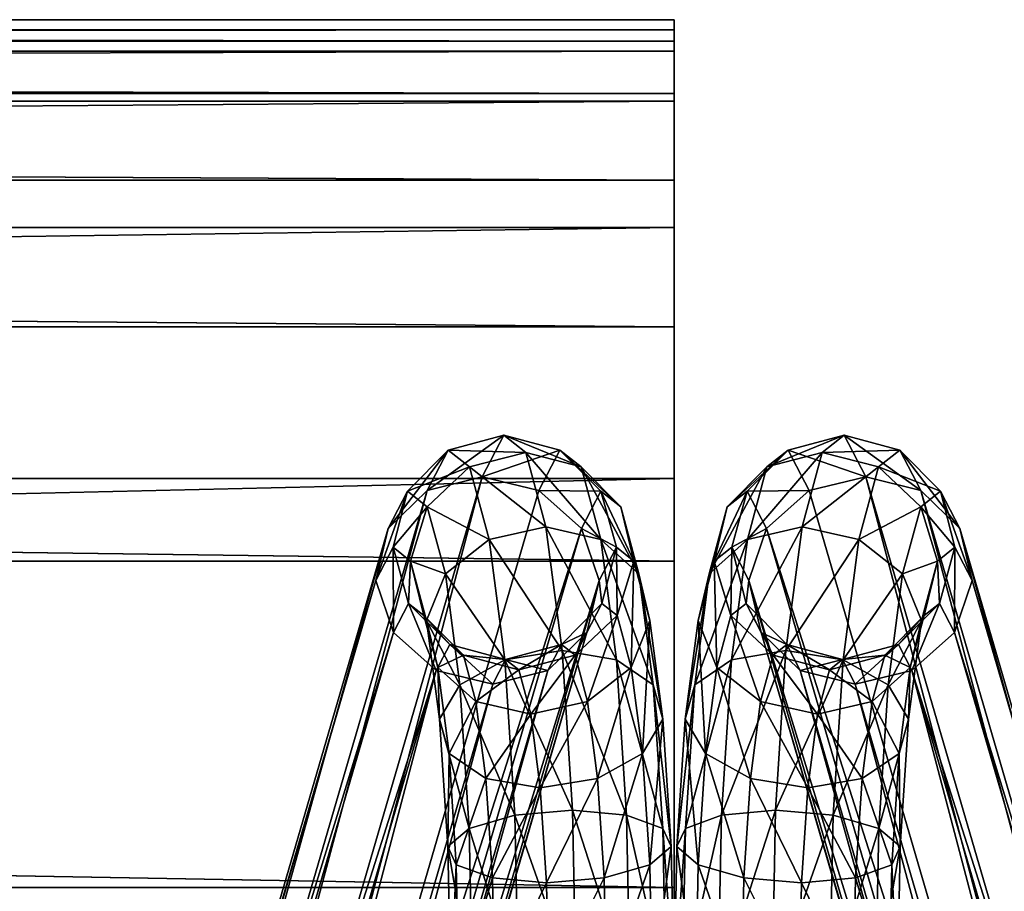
# Model space of a CAD drawing. Header units: inches. Extents: x -51.7 to 3.5, y -12.5 to 12.3.
# Tile 70 of 71: x -1.5 to 0.7, y 10.4 to 12.3. Entities that reach past the tile are written whole.
import ezdxf

# ---------------------------------------------------------------- set-up
doc = ezdxf.new("R2010")
doc.units = ezdxf.units.IN
doc.header["$MEASUREMENT"] = 0
doc.layers.add('AFUCH-3-BSPT', color=4, linetype='Continuous')
doc.layers.add('AFUCH-3-STUP', color=5, linetype='Continuous')

msp = doc.modelspace()

# ---------------------------------------------------------------- meshes
at = {"layer": 'AFUCH-3-BSPT'}
mesh = msp.add_polyface(dxfattribs=at)
corners = [(-0.6245, 11.1729, 1.6332), (-0.5902, 11.0481, 1.6288), (-0.6234, 10.9838, 1.8996), (-0.6625, 11.0991, 1.9434), (-0.5922, 11.2976, 1.6456), (-0.6352, 11.2145, 1.9953), (-0.5022, 11.3889, 1.663), (-0.5486, 11.2989, 2.0414), (-0.3784, 11.4223, 1.6804), (-0.4261, 11.3298, 2.0694), (-0.254, 11.3889, 1.6934), (-0.3005, 11.2989, 2.0719), (-0.1625, 11.2976, 1.6984), (-0.2054, 11.2145, 2.048), (-0.1282, 11.1729, 1.6941), (-0.1663, 11.0991, 2.0043), (-0.1604, 11.0481, 1.6816), (-0.1936, 10.9838, 1.9524), (-0.2505, 10.9568, 1.6643), (-0.0892, 11.1421, 1.3768), (-0.1264, 11.0213, 1.4046), (-0.0952, 10.906, 1.151), (-0.2201, 10.9328, 1.4168), (-0.0536, 11.01, 1.0863), (-0.1186, 11.2629, 1.3409), (-0.0784, 11.114, 1.0134), (-0.163, 11.1902, 0.9519), (-0.0461, 10.867, 0.751), (-0.1281, 10.9227, 0.6678), (-0.2065, 11.3513, 1.3064), (-0.2848, 11.2181, 0.9183), (-0.2489, 10.9432, 0.6262), (-0.3295, 11.3837, 1.2826), (-0.4111, 11.1902, 0.9215), (-0.3762, 10.9227, 0.6374), (-0.4547, 11.3513, 1.2759), (-0.5081, 11.114, 0.9607), (-0.5483, 11.2629, 1.2881), (-0.4759, 10.867, 0.6982), (-0.5498, 11.01, 1.0254), (-0.5855, 11.1421, 1.3159), (-0.5562, 11.0213, 1.3519), (-0.525, 10.906, 1.0982), (-0.4986, 10.9568, 1.6338)]
mesh.append_faces([[corners[k] for k in face] for face in [(30, 28, 31), (32, 26, 30), (8, 29, 32), (33, 31, 34), (35, 30, 33), (6, 32, 35)]], dxfattribs={"vtx0": -1})
mesh.append_faces([[corners[k] for k in face] for face in [(14, 20, 19), (16, 22, 20), (19, 21, 23), (24, 23, 25), (12, 19, 24), (26, 27, 28), (29, 25, 26), (10, 24, 29), (37, 33, 36), (4, 35, 37), (40, 36, 39), (0, 37, 40), (41, 39, 42), (1, 40, 41)]], dxfattribs={"vtx0": -1, "vtx1": -1})
mesh.append_faces([[corners[k] for k in face] for face in [(0, 1, 2), (4, 0, 3), (6, 4, 5), (12, 10, 11), (14, 12, 13), (16, 14, 15), (18, 16, 17), (19, 20, 21), (12, 14, 19), (14, 16, 20), (16, 18, 22), (43, 1, 41)]], dxfattribs={"vtx0": -1, "vtx2": -1})
mesh.append_faces([[corners[k] for k in face] for face in [(26, 28, 30), (29, 26, 32), (10, 29, 8), (30, 31, 33), (32, 30, 35), (8, 32, 6)]], dxfattribs={"vtx1": -1})
mesh.append_faces([[corners[k] for k in face] for face in [(3, 0, 2), (5, 4, 3), (7, 6, 5), (9, 8, 7), (11, 10, 9), (13, 12, 11), (15, 14, 13), (17, 16, 15), (19, 23, 24), (25, 27, 26), (24, 25, 29), (12, 24, 10), (33, 34, 36), (35, 33, 37), (6, 35, 4), (36, 38, 39), (37, 36, 40), (4, 37, 0), (40, 39, 41), (0, 40, 1)]], dxfattribs={"vtx1": -1, "vtx2": -1})
mesh.append_faces([[corners[k] for k in face] for face in [(8, 6, 7), (10, 8, 9)]], dxfattribs={"vtx2": -1})
mesh = msp.add_polyface(dxfattribs=at)
corners = [(0.6232, 10.9838, 1.8996), (0.5281, 10.8993, 1.8758), (0.59, 11.0481, 1.6288), (0.6242, 11.1729, 1.6332), (0.6623, 11.0991, 1.9434), (0.592, 11.2976, 1.6456), (0.635, 11.2145, 1.9953), (0.502, 11.3889, 1.663), (0.5484, 11.2989, 2.0414), (0.3782, 11.4223, 1.6804), (0.4259, 11.3298, 2.0694), (0.2538, 11.3889, 1.6934), (0.3003, 11.2989, 2.0719), (0.1622, 11.2976, 1.6984), (0.2052, 11.2145, 2.048), (0.128, 11.1729, 1.6941), (0.1661, 11.0991, 2.0043), (0.1602, 11.0481, 1.6816), (0.1934, 10.9838, 1.9524), (0.2503, 10.9568, 1.6643), (0.089, 11.1421, 1.3768), (0.095, 10.906, 1.151), (0.1262, 11.0213, 1.4046), (0.2199, 10.9328, 1.4168), (0.0533, 11.01, 1.0863), (0.1183, 11.2629, 1.3409), (0.0781, 11.114, 1.0134), (0.1628, 11.1902, 0.9519), (0.1279, 10.9227, 0.6678), (0.0459, 10.867, 0.751), (0.2063, 11.3513, 1.3064), (0.2846, 11.2181, 0.9183), (0.2487, 10.9432, 0.6262), (0.3293, 11.3837, 1.2826), (0.4109, 11.1902, 0.9215), (0.376, 10.9227, 0.6374), (0.4544, 11.3513, 1.2759), (0.5079, 11.114, 0.9607), (0.5481, 11.2629, 1.2881), (0.5496, 11.01, 1.0254), (0.4757, 10.867, 0.6982), (0.5853, 11.1421, 1.3159), (0.556, 11.0213, 1.3519), (0.5248, 10.906, 1.0982), (0.4984, 10.9568, 1.6338)]
mesh.append_faces([[corners[k] for k in face] for face in [(9, 8, 7), (11, 10, 9)]], dxfattribs={"vtx0": -1})
mesh.append_faces([[corners[k] for k in face] for face in [(0, 1, 2), (4, 0, 3), (6, 4, 5), (8, 6, 7), (10, 8, 9), (12, 10, 11), (14, 12, 13), (16, 14, 15), (18, 16, 17), (20, 25, 24), (26, 27, 29), (25, 30, 26), (13, 11, 25), (34, 37, 35), (36, 38, 34), (7, 5, 36), (37, 39, 40), (38, 41, 37), (5, 3, 38), (41, 42, 39), (3, 2, 41)]], dxfattribs={"vtx0": -1, "vtx1": -1})
mesh.append_faces([[corners[k] for k in face] for face in [(3, 0, 2), (5, 4, 3), (7, 6, 5), (13, 12, 11), (15, 14, 13), (17, 16, 15), (19, 18, 17), (20, 21, 22), (13, 20, 15), (15, 22, 17), (17, 23, 19), (44, 42, 2)]], dxfattribs={"vtx0": -1, "vtx2": -1})
mesh.append_faces([[corners[k] for k in face] for face in [(27, 31, 28), (30, 33, 27), (11, 9, 30), (31, 34, 32), (33, 36, 31), (9, 7, 33)]], dxfattribs={"vtx1": -1})
mesh.append_faces([[corners[k] for k in face] for face in [(15, 20, 22), (17, 22, 23), (20, 24, 21), (25, 26, 24), (13, 25, 20), (27, 28, 29), (30, 27, 26), (11, 30, 25), (38, 37, 34), (5, 38, 36), (41, 39, 37), (3, 41, 38), (42, 43, 39), (2, 42, 41)]], dxfattribs={"vtx1": -1, "vtx2": -1})
mesh.append_faces([[corners[k] for k in face] for face in [(31, 32, 28), (33, 31, 27), (9, 33, 30), (34, 35, 32), (36, 34, 31), (7, 36, 33)]], dxfattribs={"vtx2": -1})
mesh = msp.add_polyface(dxfattribs=at)
corners = [(-3.4591, 7.5095, 13.1436), (-3.4591, 7.5095, 13.0186), (-3.504, 7.2835, 13.0186), (-3.3311, 7.701, 13.1436), (-3.3311, 7.701, 13.0186), (-3.1395, 7.8291, 13.1436), (-3.1395, 7.8291, 13.0186), (-2.9135, 7.874, 13.1436), (-2.9135, 7.874, 13.0186), (2.9133, 7.874, 13.1436), (3.1393, 7.8291, 13.0186), (-0.0001, 10.1909, 0.651), (-0.0065, 10.5077, 0.703), (-0.0486, 10.1909, 0.771), (-0.0253, 10.5479, 0.5814), (-0.0181, 10.1909, 0.5228), (-0.1056, 10.5774, 0.4843), (-0.0978, 10.1909, 0.4209), (-0.2258, 10.5882, 0.4376), (-0.2178, 10.1909, 0.3724), (-0.3459, 10.1909, 0.3904), (-0.3537, 10.5774, 0.4538), (-0.4551, 10.5479, 0.5287), (-0.4479, 10.1909, 0.4701), (-0.5028, 10.5077, 0.642), (-0.4964, 10.1909, 0.59), (-0.4839, 10.4674, 0.7636), (-0.4784, 10.1909, 0.7182), (-0.4037, 10.438, 0.8607), (-0.3987, 10.1909, 0.8202), (-0.2835, 10.4272, 0.9074), (-0.2787, 10.1909, 0.8686), (-0.1555, 10.438, 0.8912), (-0.1506, 10.1909, 0.8506), (-0.0542, 10.4674, 0.8164), (-0.4027, 10.8684, 1.8782), (-1.7705, 6.182, 13.0186), (-0.5283, 10.8993, 1.8758), (-1.6446, 6.2247, 13.0186), (-0.2802, 10.8993, 1.9063), (-1.5524, 6.3285, 13.0186), (-0.1936, 10.9838, 1.9524), (-1.5187, 6.4657, 13.0186), (-0.1663, 11.0991, 2.0043), (-1.5524, 6.5994, 13.0186), (-0.2054, 11.2145, 2.048), (-1.6446, 6.6939, 13.0186), (-0.3005, 11.2989, 2.0719), (-0.4261, 11.3298, 2.0694), (-1.7705, 6.7238, 13.0186), (-0.5486, 11.2989, 2.0414), (-1.8965, 6.6811, 13.0186), (-0.6352, 11.2145, 1.9953), (-1.9887, 6.5772, 13.0186), (-0.6625, 11.0991, 1.9434), (-2.0224, 6.4401, 13.0186), (-0.6234, 10.9838, 1.8996), (-1.9887, 6.3063, 13.0186), (-1.8965, 6.2119, 13.0186)]
mesh.append_faces([[corners[k] for k in face] for face in [(4, 8, 10)]], dxfattribs={"vtx0": -1, "vtx1": -1, "vtx2": -1})
mesh.append_faces([[corners[k] for k in face] for face in [(14, 12, 11), (16, 14, 15), (22, 21, 20), (24, 22, 23), (26, 24, 25), (28, 26, 27), (34, 32, 33), (12, 34, 13), (48, 46, 47), (50, 49, 48), (52, 51, 50), (54, 53, 52), (56, 55, 54), (37, 57, 56)]], dxfattribs={"vtx0": -1, "vtx2": -1})
mesh.append_faces([[corners[k] for k in face] for face in [(49, 46, 48), (51, 49, 50), (53, 51, 52), (55, 53, 54), (57, 55, 56), (58, 57, 37)]], dxfattribs={"vtx1": -1})
mesh.append_faces([[corners[k] for k in face] for face in [(11, 12, 13), (15, 14, 11), (17, 16, 15), (19, 18, 17), (20, 21, 19), (23, 22, 20), (25, 24, 23), (27, 26, 25), (29, 28, 27), (31, 30, 29), (33, 32, 31), (13, 34, 33), (35, 36, 37), (39, 38, 35), (41, 40, 39), (43, 42, 41), (45, 44, 43), (47, 46, 45)]], dxfattribs={"vtx1": -1, "vtx2": -1})
mesh.append_faces([[corners[k] for k in face] for face in [(0, 1, 2), (0, 3, 4), (4, 1, 0), (3, 5, 6), (6, 4, 3), (7, 8, 6), (6, 5, 7), (8, 7, 9), (4, 6, 8), (2, 1, 4), (5, 3, 0), (9, 7, 5), (18, 16, 17), (30, 28, 29), (32, 30, 31), (38, 36, 35), (40, 38, 39), (42, 40, 41), (44, 42, 43), (46, 44, 45), (36, 58, 37)]], dxfattribs={"vtx2": -1})
mesh = msp.add_polyface(dxfattribs=at)
corners = [(-0.0001, 10.1909, 0.651), (0.0484, 10.1909, 0.771), (0.0063, 10.5077, 0.703), (0.0251, 10.5479, 0.5814), (0.0179, 10.1909, 0.5228), (0.1054, 10.5774, 0.4843), (0.0976, 10.1909, 0.4209), (0.2256, 10.5882, 0.4376), (0.2176, 10.1909, 0.3724), (0.3535, 10.5774, 0.4538), (0.3457, 10.1909, 0.3904), (0.4549, 10.5479, 0.5287), (0.4477, 10.1909, 0.4701), (0.5026, 10.5077, 0.642), (0.4962, 10.1909, 0.59), (0.4837, 10.4674, 0.7636), (0.4782, 10.1909, 0.7182), (0.4035, 10.438, 0.8607), (0.3985, 10.1909, 0.8202), (0.2833, 10.4272, 0.9074), (0.2785, 10.1909, 0.8686), (0.1553, 10.438, 0.8912), (0.1503, 10.1909, 0.8506), (0.0539, 10.4674, 0.8164), (0.4025, 10.8684, 1.8782), (0.5281, 10.8993, 1.8758), (1.7703, 6.182, 13.0186), (1.6444, 6.2247, 13.0186), (0.28, 10.8993, 1.9063), (1.5522, 6.3285, 13.0186), (0.1934, 10.9838, 1.9524), (1.5184, 6.4657, 13.0186), (0.1661, 11.0991, 2.0043), (1.5522, 6.5994, 13.0186), (0.2052, 11.2145, 2.048), (1.6444, 6.6939, 13.0186), (0.3003, 11.2989, 2.0719), (0.4259, 11.3298, 2.0694), (1.7703, 6.7238, 13.0186), (0.5484, 11.2989, 2.0414), (1.8963, 6.6811, 13.0186), (0.635, 11.2145, 1.9953), (1.9885, 6.5772, 13.0186), (0.6623, 11.0991, 1.9434), (2.0222, 6.4401, 13.0186), (0.6232, 10.9838, 1.8996), (1.9885, 6.3063, 13.0186), (1.8963, 6.2119, 13.0186), (2.9133, 7.874, 13.1436), (2.9133, 7.874, 13.0186), (-2.9135, 7.874, 13.0186), (3.1393, 7.8291, 13.1436), (3.1393, 7.8291, 13.0186), (3.3309, 7.701, 13.1436), (3.3309, 7.701, 13.0186), (3.4589, 7.5095, 13.1436), (3.4589, 7.5095, 13.0186), (3.5038, 7.2835, 13.1436), (-3.1395, 7.8291, 13.1436)]
mesh.append_faces([[corners[k] for k in face] for face in [(7, 6, 5), (9, 8, 7), (19, 18, 17), (21, 20, 19), (27, 24, 26), (29, 28, 27), (31, 30, 29), (33, 32, 31), (35, 34, 33), (26, 25, 47)]], dxfattribs={"vtx0": -1})
mesh.append_faces([[corners[k] for k in face] for face in [(0, 1, 2), (4, 0, 3), (6, 4, 5), (8, 6, 7), (10, 8, 9), (12, 10, 11), (14, 12, 13), (16, 14, 15), (18, 16, 17), (20, 18, 19), (22, 20, 21), (1, 22, 23), (24, 25, 26), (28, 24, 27), (30, 28, 29), (32, 30, 31), (34, 32, 33), (36, 34, 35)]], dxfattribs={"vtx0": -1, "vtx1": -1})
mesh.append_faces([[corners[k] for k in face] for face in [(53, 48, 58)]], dxfattribs={"vtx0": -1, "vtx1": -1, "vtx2": -1})
mesh.append_faces([[corners[k] for k in face] for face in [(3, 0, 2), (5, 4, 3), (11, 10, 9), (13, 12, 11), (15, 14, 13), (17, 16, 15), (23, 22, 21), (2, 1, 23), (37, 36, 35), (39, 37, 38), (41, 39, 40), (43, 41, 42), (45, 43, 44), (25, 45, 46)]], dxfattribs={"vtx0": -1, "vtx2": -1})
mesh.append_faces([[corners[k] for k in face] for face in [(38, 37, 35), (40, 39, 38), (42, 41, 40), (44, 43, 42), (46, 45, 44), (47, 25, 46)]], dxfattribs={"vtx1": -1})
mesh.append_faces([[corners[k] for k in face] for face in [(48, 49, 50), (51, 52, 49), (49, 48, 51), (51, 53, 54), (54, 52, 51), (53, 55, 56), (56, 54, 53), (56, 55, 57), (52, 54, 56), (50, 49, 52), (53, 51, 48), (57, 55, 53)]], dxfattribs={"vtx2": -1})
mesh = msp.add_polyface(dxfattribs=at)
corners = [(-0.3537, 10.5774, 0.4538), (-0.2258, 10.5882, 0.4376), (-0.2178, 10.1909, 0.3724), (-0.4027, 10.8684, 1.8782), (-0.3743, 10.9234, 1.6468), (-0.2802, 10.8993, 1.9063), (-0.4986, 10.9568, 1.6338), (-0.5283, 10.8993, 1.8758), (-0.5902, 11.0481, 1.6288), (-0.6234, 10.9838, 1.8996), (-0.2505, 10.9568, 1.6643), (-0.1936, 10.9838, 1.9524), (-0.1699, 10.6588, 1.0085), (-0.2973, 10.6384, 1.0197), (-0.2835, 10.4272, 0.9074), (-0.1923, 10.8298, 1.1902), (-0.0952, 10.906, 1.151), (-0.1264, 11.0213, 1.4046), (-0.3186, 10.802, 1.1934), (-0.2201, 10.9328, 1.4168), (-0.4037, 10.438, 0.8607), (-0.4181, 10.6588, 0.9781), (-0.4404, 10.8298, 1.1597), (-0.3452, 10.9005, 1.4101), (-0.4682, 10.9328, 1.3864), (-0.1555, 10.438, 0.8912), (-0.0703, 10.7146, 0.9477), (-0.0542, 10.4674, 0.8164), (-0.025, 10.7908, 0.8534), (-0.0065, 10.5077, 0.703), (-0.0536, 11.01, 1.0863), (-0.0461, 10.867, 0.751), (-0.0253, 10.5479, 0.5814), (-0.0784, 11.114, 1.0134), (-0.1281, 10.9227, 0.6678), (-0.1056, 10.5774, 0.4843), (-0.2489, 10.9432, 0.6262), (-0.3762, 10.9227, 0.6374), (-0.4759, 10.867, 0.6982), (-0.4551, 10.5479, 0.5287), (-0.5081, 11.114, 0.9607), (-0.5212, 10.7908, 0.7925), (-0.5028, 10.5077, 0.642), (-0.5498, 11.01, 1.0254), (-0.4839, 10.4674, 0.7636), (-0.5001, 10.7146, 0.8949), (-0.525, 10.906, 1.0982), (-0.5562, 11.0213, 1.3519)]
mesh.append_faces([[corners[k] for k in face] for face in [(15, 13, 12), (19, 18, 15), (13, 20, 14), (18, 21, 13), (23, 22, 18), (4, 24, 23), (10, 23, 19), (12, 14, 25), (36, 35, 1), (37, 1, 0)]], dxfattribs={"vtx0": -1})
mesh.append_faces([[corners[k] for k in face] for face in [(17, 15, 16), (26, 25, 27), (16, 12, 26), (28, 27, 29), (30, 26, 28), (31, 29, 32), (33, 28, 31), (34, 32, 35), (38, 0, 39), (40, 37, 38), (41, 39, 42), (43, 38, 41), (45, 42, 44), (46, 41, 45), (44, 21, 45)]], dxfattribs={"vtx0": -1, "vtx1": -1})
mesh.append_faces([[corners[k] for k in face] for face in [(8, 6, 7), (16, 15, 12), (17, 19, 15), (44, 20, 21), (45, 21, 22), (46, 22, 24)]], dxfattribs={"vtx0": -1, "vtx2": -1})
mesh.append_faces([[corners[k] for k in face] for face in [(21, 20, 13), (22, 21, 18), (24, 22, 23), (6, 24, 4), (34, 35, 36), (36, 1, 37)]], dxfattribs={"vtx1": -1})
mesh.append_faces([[corners[k] for k in face] for face in [(3, 4, 5), (7, 6, 3), (9, 8, 7), (5, 10, 11), (12, 25, 26), (26, 27, 28), (16, 26, 30), (30, 28, 33), (31, 32, 34), (37, 0, 38), (38, 39, 41), (41, 42, 45), (43, 41, 46), (24, 6, 47), (46, 45, 22), (47, 46, 24)]], dxfattribs={"vtx1": -1, "vtx2": -1})
mesh.append_faces([[corners[k] for k in face] for face in [(0, 1, 2), (6, 4, 3), (4, 10, 5), (12, 13, 14), (15, 18, 13), (19, 23, 18), (10, 4, 23)]], dxfattribs={"vtx2": -1})
mesh = msp.add_polyface(dxfattribs=at)
corners = [(0.4025, 10.8684, 1.8782), (0.28, 10.8993, 1.9063), (0.374, 10.9234, 1.6468), (0.4984, 10.9568, 1.6338), (0.5281, 10.8993, 1.8758), (0.59, 11.0481, 1.6288), (0.1934, 10.9838, 1.9524), (0.2503, 10.9568, 1.6643), (0.1697, 10.6588, 1.0085), (0.2833, 10.4272, 0.9074), (0.297, 10.6384, 1.0197), (0.192, 10.8298, 1.1902), (0.095, 10.906, 1.151), (0.1262, 11.0213, 1.4046), (0.3184, 10.802, 1.1934), (0.2199, 10.9328, 1.4168), (0.4035, 10.438, 0.8607), (0.4179, 10.6588, 0.9781), (0.4402, 10.8298, 1.1597), (0.345, 10.9005, 1.4101), (0.468, 10.9328, 1.3864), (0.1553, 10.438, 0.8912), (0.0701, 10.7146, 0.9477), (0.0539, 10.4674, 0.8164), (0.0248, 10.7908, 0.8534), (0.0063, 10.5077, 0.703), (0.0533, 11.01, 1.0863), (0.0459, 10.867, 0.751), (0.0251, 10.5479, 0.5814), (0.0781, 11.114, 1.0134), (0.1279, 10.9227, 0.6678), (0.1054, 10.5774, 0.4843), (0.2487, 10.9432, 0.6262), (0.2256, 10.5882, 0.4376), (0.376, 10.9227, 0.6374), (0.3535, 10.5774, 0.4538), (0.4757, 10.867, 0.6982), (0.4549, 10.5479, 0.5287), (0.5079, 11.114, 0.9607), (0.521, 10.7908, 0.7925), (0.5026, 10.5077, 0.642), (0.5496, 11.01, 1.0254), (0.4837, 10.4674, 0.7636), (0.4999, 10.7146, 0.8949), (0.5248, 10.906, 1.0982), (0.556, 11.0213, 1.3519), (-0.025, 10.7908, 0.8534), (-0.0065, 10.5077, 0.703), (-0.0461, 10.867, 0.751)]
mesh.append_faces([[corners[k] for k in face] for face in [(3, 0, 2), (2, 1, 7), (8, 9, 10), (11, 10, 14), (15, 14, 19), (7, 19, 2)]], dxfattribs={"vtx0": -1})
mesh.append_faces([[corners[k] for k in face] for face in [(0, 1, 2), (4, 0, 3), (1, 6, 7), (8, 22, 21), (22, 24, 23), (12, 26, 22), (24, 27, 25), (26, 29, 24), (27, 30, 28), (34, 36, 35), (36, 39, 37), (39, 43, 40), (41, 44, 39), (20, 45, 3), (44, 18, 43), (45, 20, 44)]], dxfattribs={"vtx0": -1, "vtx1": -1})
mesh.append_faces([[corners[k] for k in face] for face in [(5, 4, 3), (12, 8, 11), (13, 11, 15), (42, 17, 16), (43, 18, 17), (44, 20, 18)]], dxfattribs={"vtx0": -1, "vtx2": -1})
mesh.append_faces([[corners[k] for k in face] for face in [(17, 10, 16), (18, 14, 17), (20, 19, 18), (3, 2, 20), (30, 32, 31), (32, 34, 33)]], dxfattribs={"vtx1": -1})
mesh.append_faces([[corners[k] for k in face] for face in [(13, 12, 11), (22, 23, 21), (12, 22, 8), (24, 25, 23), (26, 24, 22), (27, 28, 25), (29, 27, 24), (30, 31, 28), (36, 37, 35), (38, 36, 34), (39, 40, 37), (41, 39, 36), (43, 42, 40), (44, 43, 39), (42, 43, 17), (46, 47, 48)]], dxfattribs={"vtx1": -1, "vtx2": -1})
mesh.append_faces([[corners[k] for k in face] for face in [(11, 8, 10), (15, 11, 14), (10, 9, 16), (14, 10, 17), (19, 14, 18), (2, 19, 20), (7, 15, 19), (8, 21, 9), (32, 33, 31), (34, 35, 33)]], dxfattribs={"vtx2": -1})
at = {"layer": 'AFUCH-3-STUP'}
mesh = msp.add_polyface(dxfattribs=at)
corners = [(-39.9999, 0.191, 13.1954), (-39.9999, -0.4883, 13.1954), (-39.9999, 10.3892, 13.8131), (-39.9999, 0.8703, 13.1954), (-39.9999, 1.5496, 13.1954), (-39.9999, 2.2288, 13.1954), (-39.9999, 2.9081, 13.1954), (-39.9999, 3.5874, 13.1954), (-39.9999, 4.2667, 13.1954), (-39.9999, 4.9459, 13.1954), (-39.9999, 5.6251, 13.1954), (-39.9999, 6.3037, 13.1954), (-39.9999, 6.9807, 13.1954), (-39.9999, 7.659, 13.1954), (-39.9999, 8.3915, 13.1954), (-39.9999, 9.3091, 13.472), (-39.9999, 11.3258, 14.1203), (0, 11.3258, 14.1203), (-39.9999, 11.8837, 14.3777), (0, 11.8837, 14.3777), (-39.9999, 12.1641, 14.622), (0, 12.1641, 14.622), (-39.9999, 12.2754, 14.8417), (0, 12.2754, 14.8417), (-39.9999, 12.3231, 15.053), (0, 12.3231, 15.053), (-39.9999, 12.3455, 15.2972), (0, 12.3455, 15.2972), (-39.9999, 12.3455, 15.6187), (0, 12.3454, 15.6187), (-39.9999, 12.298, 15.9444), (0, 12.298, 15.9444), (-39.9999, 12.1811, 16.1693), (0, 12.1811, 16.1693), (-39.9999, 11.989, 16.3366), (0, 11.989, 16.3366), (-39.9999, 11.663, 16.4824), (0, 11.663, 16.4824), (-39.9999, 11.1423, 16.6387), (0, 11.1423, 16.6387), (-39.9999, 10.4164, 16.788), (0, 10.4164, 16.788), (-39.9999, 9.5778, 16.9571), (0, 9.5778, 16.9571), (-39.9999, 8.7076, 17.0855), (0, 8.7076, 17.0855), (-39.9999, 7.8852, 17.1904), (0, 7.8852, 17.1904), (-39.9999, 7.1409, 17.2599), (0, 7.1409, 17.2599), (-39.9999, 6.454, 17.3125), (0, 6.454, 17.3125), (-39.9999, 5.7957, 17.3527), (0, 5.7957, 17.3527), (-39.9999, 5.147, 17.3861), (0, 5.147, 17.3861), (-39.9999, 4.4948, 17.4079), (0, 4.4948, 17.4079), (-39.9999, 3.8381, 17.4284), (0, 3.8381, 17.4284), (-39.9999, 3.1797, 17.4489), (0, 3.1797, 17.4489), (-39.9999, 7.8852, 17.1904), (-39.9999, 5.147, 17.3861), (-39.9999, 3.1797, 17.4489), (-39.9999, -0.145, 17.4998), (-39.9999, 10.3892, 13.8131), (-39.9999, -1.1676, 13.1954), (-39.9999, -0.4883, 13.1954), (-39.9999, 0.191, 13.1954), (-39.9999, 0.8703, 13.1954), (-39.9999, 1.5496, 13.1954), (-39.9999, 2.2288, 13.1954), (-39.9999, 2.9081, 13.1954), (-39.9999, 3.5874, 13.1954), (-39.9999, 4.2667, 13.1954), (-39.9999, 4.9459, 13.1954), (-39.9999, 5.6251, 13.1954), (-39.9999, 6.3037, 13.1954), (-39.9999, 6.9807, 13.1954), (-39.9999, 7.659, 13.1954), (-39.9999, 8.3915, 13.1954), (-39.9999, 9.3091, 13.472)]
mesh.append_faces([[corners[k] for k in face] for face in [(0, 1, 2), (3, 0, 2), (4, 3, 2), (5, 4, 2), (6, 5, 2), (7, 6, 2), (8, 7, 2), (9, 8, 2), (10, 9, 2), (11, 10, 2), (12, 11, 2), (13, 12, 2), (14, 13, 2), (15, 14, 2), (2, 16, 17), (22, 24, 25), (24, 26, 27), (26, 28, 29), (34, 36, 37), (36, 38, 39), (38, 40, 41), (40, 42, 43), (42, 44, 45), (44, 46, 47), (46, 48, 49), (48, 50, 51), (50, 52, 53), (52, 54, 55), (54, 56, 57), (56, 58, 59), (58, 60, 61), (62, 63, 64), (62, 64, 65), (66, 62, 65), (66, 67, 68), (66, 68, 69), (66, 69, 70), (66, 70, 71), (66, 71, 72), (66, 72, 73), (66, 73, 74), (66, 74, 75), (66, 75, 76), (66, 76, 77), (66, 77, 78), (66, 78, 79), (66, 79, 80), (66, 80, 81), (66, 81, 82)]], dxfattribs={"vtx0": -1, "vtx1": -1, "vtx2": -1})
mesh.append_faces([[corners[k] for k in face] for face in [(16, 18, 19), (18, 20, 21), (20, 22, 23), (28, 30, 31), (30, 32, 33), (32, 34, 35)]], dxfattribs={"vtx0": -1, "vtx2": -1})
mesh = msp.add_polyface(dxfattribs=at)
corners = [(0, 11.3258, 14.1203), (0, 10.3892, 13.8131), (-39.9999, 10.3892, 13.8131), (0, 11.8837, 14.3777), (-39.9999, 11.3258, 14.1203), (0, 12.1641, 14.622), (-39.9999, 11.8837, 14.3777), (0, 12.2754, 14.8417), (-39.9999, 12.1641, 14.622), (0, 12.3231, 15.053), (-39.9999, 12.2754, 14.8417), (0, 12.3455, 15.2972), (-39.9999, 12.3231, 15.053), (0, 12.3454, 15.6187), (-39.9999, 12.3455, 15.2972), (0, 12.298, 15.9444), (-39.9999, 12.3455, 15.6187), (0, 12.1811, 16.1693), (-39.9999, 12.298, 15.9444), (0, 11.989, 16.3366), (-39.9999, 12.1811, 16.1693), (0, 11.663, 16.4824), (-39.9999, 11.989, 16.3366), (0, 11.1423, 16.6387), (-39.9999, 11.663, 16.4824), (0, 10.4164, 16.788), (-39.9999, 11.1423, 16.6387), (0, 9.5778, 16.9571), (-39.9999, 10.4164, 16.788), (0, 8.7076, 17.0855), (-39.9999, 9.5778, 16.9571), (0, 7.8852, 17.1904), (-39.9999, 8.7076, 17.0855), (0, 7.1409, 17.2599), (-39.9999, 7.8852, 17.1904), (0, 6.454, 17.3125), (-39.9999, 7.1409, 17.2599), (0, 5.7957, 17.3527), (-39.9999, 6.454, 17.3125), (0, 5.147, 17.3861), (-39.9999, 5.7957, 17.3527), (0, 4.4948, 17.4079), (-39.9999, 5.147, 17.3861), (0, 3.8381, 17.4284), (-39.9999, 4.4948, 17.4079), (0, 3.1797, 17.4489), (-39.9999, 3.8381, 17.4284), (0, 2.5209, 17.4695), (-39.9999, 3.1797, 17.4489), (0, 1.8605, 17.4896), (-39.9999, 2.5209, 17.4695), (0, 1.1954, 17.4998), (-39.9999, 1.8605, 17.4896), (0, 0.5261, 17.4998), (-39.9999, 1.1954, 17.4998), (0, -0.145, 17.4998), (-39.9999, 0.5261, 17.4998), (0, -1.4892, 17.4998), (0, -0.8165, 17.4998), (-39.9999, -0.8165, 17.4998), (0, -2.1641, 17.4837), (-39.9999, -1.4892, 17.4998), (-39.9999, -0.145, 17.4998), (0, -2.8407, 17.4636), (-39.9999, -2.1641, 17.4837), (-39.9999, -2.8407, 17.4636), (0, -3.5182, 17.4435), (-39.9999, -3.5182, 17.4435), (-39.9999, -3.2051, 13.1954), (-39.9999, -2.5261, 13.1954), (0, -2.5261, 13.1954), (-39.9999, -1.8468, 13.1954), (0, -1.8468, 13.1954), (-39.9999, -1.1676, 13.1954), (0, -1.1676, 13.1954), (-39.9999, -0.4883, 13.1954), (0, -0.4883, 13.1954), (-39.9999, 0.191, 13.1954), (0, 0.191, 13.1954), (-39.9999, 0.8703, 13.1954), (0, 0.8703, 13.1954), (-39.9999, 1.5496, 13.1954), (0, 1.5496, 13.1954), (-39.9999, 2.2288, 13.1954), (0, 2.2288, 13.1954), (-39.9999, 2.9081, 13.1954), (0, 2.9081, 13.1954), (-39.9999, 3.5874, 13.1954), (0, 3.5874, 13.1954), (-39.9999, 4.2667, 13.1954), (0, 4.2667, 13.1954), (-39.9999, 4.9459, 13.1954), (0, 4.9459, 13.1954), (-39.9999, 5.6251, 13.1954), (0, 5.6251, 13.1954), (-39.9999, 6.3037, 13.1954), (0, 6.3037, 13.1954), (-39.9999, 6.9807, 13.1954), (0, 6.9807, 13.1954), (-39.9999, 7.659, 13.1954), (0, 7.659, 13.1954), (-39.9999, 8.3915, 13.1954), (0, 8.3915, 13.1954), (-39.9999, 9.3091, 13.472), (0, 9.3092, 13.4717)]
mesh.append_faces([[corners[k] for k in face] for face in [(62, 59, 58), (64, 65, 63), (65, 67, 66), (68, 69, 70), (69, 71, 72), (71, 73, 74), (73, 75, 76), (75, 77, 78), (77, 79, 80), (79, 81, 82), (81, 83, 84), (83, 85, 86), (85, 87, 88), (87, 89, 90), (89, 91, 92), (91, 93, 94), (93, 95, 96), (95, 97, 98), (97, 99, 100), (101, 103, 104), (103, 2, 1)]], dxfattribs={"vtx0": -1, "vtx1": -1, "vtx2": -1})
mesh.append_faces([[corners[k] for k in face] for face in [(99, 101, 102)]], dxfattribs={"vtx0": -1, "vtx2": -1})
mesh.append_faces([[corners[k] for k in face] for face in [(0, 1, 2), (3, 0, 4), (11, 9, 12), (13, 11, 14), (15, 13, 16), (23, 21, 24), (25, 23, 26), (27, 25, 28), (29, 27, 30), (31, 29, 32), (33, 31, 34), (35, 33, 36), (37, 35, 38), (39, 37, 40), (41, 39, 42), (43, 41, 44), (45, 43, 46), (47, 45, 48), (49, 47, 50), (51, 49, 52), (53, 51, 54), (55, 53, 56), (57, 58, 59), (60, 57, 61), (58, 55, 62), (63, 60, 64), (66, 63, 65)]], dxfattribs={"vtx1": -1, "vtx2": -1})
mesh.append_faces([[corners[k] for k in face] for face in [(5, 3, 6), (7, 5, 8), (9, 7, 10), (17, 15, 18), (19, 17, 20), (21, 19, 22)]], dxfattribs={"vtx2": -1})
mesh = msp.add_polyface(dxfattribs=at)
corners = [(0, 10.3892, 13.8131), (0, 11.3258, 14.1203), (0, 11.8837, 14.3777), (0, 12.1641, 14.622), (0, 12.2754, 14.8417), (0, 12.3231, 15.053), (0, 12.3455, 15.2972), (0, 12.3454, 15.6187), (0, 12.298, 15.9444), (0, 12.1811, 16.1693), (0, 11.989, 16.3366), (0, 11.663, 16.4824), (0, 11.1423, 16.6387), (0, 10.4164, 16.788), (0, 9.5778, 16.9571), (0, 8.7076, 17.0855), (0, 7.8852, 17.1904), (0, 7.1409, 17.2599), (0, 6.454, 17.3125), (0, 5.7957, 17.3527), (0, 5.147, 17.3861), (0, 4.4948, 17.4079), (0, 3.8381, 17.4284), (0, 3.1797, 17.4489), (0, 2.5209, 17.4695), (0, 1.8605, 17.4896), (0, 0.5261, 17.4998), (0, -0.145, 17.4998), (0, -3.2051, 13.1954), (0, -2.5261, 13.1954), (0, -1.8468, 13.1954), (0, -1.1676, 13.1954), (0, -0.4883, 13.1954), (0, 0.191, 13.1954), (0, 0.8703, 13.1954), (0, 1.5496, 13.1954), (0, 2.2288, 13.1954), (0, 2.9081, 13.1954), (0, 3.5874, 13.1954), (0, 4.2667, 13.1954), (0, 4.9459, 13.1954), (0, 5.6251, 13.1954), (0, 6.3037, 13.1954), (0, 6.9807, 13.1954), (0, 7.659, 13.1954), (0, 8.3915, 13.1954), (0, 9.3092, 13.4717), (-39.9999, 1.5496, 13.1954), (-39.9999, 2.2288, 13.1954), (-39.9999, 2.9081, 13.1954), (-39.9999, 3.5874, 13.1954), (-39.9999, 4.2667, 13.1954), (-39.9999, 4.9459, 13.1954), (-39.9999, 5.6251, 13.1954), (-39.9999, 6.3037, 13.1954), (-39.9999, 6.9807, 13.1954), (-39.9999, 7.659, 13.1954), (-39.9999, 8.3915, 13.1954), (-39.9999, 9.3091, 13.472)]
mesh.append_faces([[corners[k] for k in face] for face in [(0, 45, 46)]], dxfattribs={"vtx0": -1})
mesh.append_faces([[corners[k] for k in face] for face in [(0, 2, 4), (4, 6, 8), (0, 4, 8), (8, 10, 12), (12, 14, 16), (8, 12, 16), (0, 8, 16), (16, 18, 20), (16, 20, 23), (23, 25, 26), (16, 23, 27), (0, 16, 27)]], dxfattribs={"vtx0": -1, "vtx1": -1, "vtx2": -1})
mesh.append_faces([[corners[k] for k in face] for face in [(20, 22, 23), (0, 28, 29), (0, 29, 30), (0, 30, 31), (0, 31, 32), (0, 32, 33), (0, 33, 34), (0, 34, 35), (0, 35, 36), (0, 36, 37), (0, 37, 38), (0, 38, 39), (0, 39, 40), (0, 40, 41), (0, 41, 42), (0, 42, 43), (0, 43, 44), (0, 44, 45)]], dxfattribs={"vtx0": -1, "vtx2": -1})
mesh.append_faces([[corners[k] for k in face] for face in [(36, 35, 47), (37, 36, 48), (38, 37, 49), (39, 38, 50), (40, 39, 51), (41, 40, 52), (42, 41, 53), (43, 42, 54), (44, 43, 55), (45, 44, 56), (0, 46, 58)]], dxfattribs={"vtx1": -1, "vtx2": -1})
mesh.append_faces([[corners[k] for k in face] for face in [(0, 1, 2), (2, 3, 4), (4, 5, 6), (6, 7, 8), (8, 9, 10), (10, 11, 12), (12, 13, 14), (14, 15, 16), (16, 17, 18), (18, 19, 20), (20, 21, 22), (23, 24, 25), (46, 45, 57)]], dxfattribs={"vtx2": -1})

doc.saveas('drawing.dxf')
